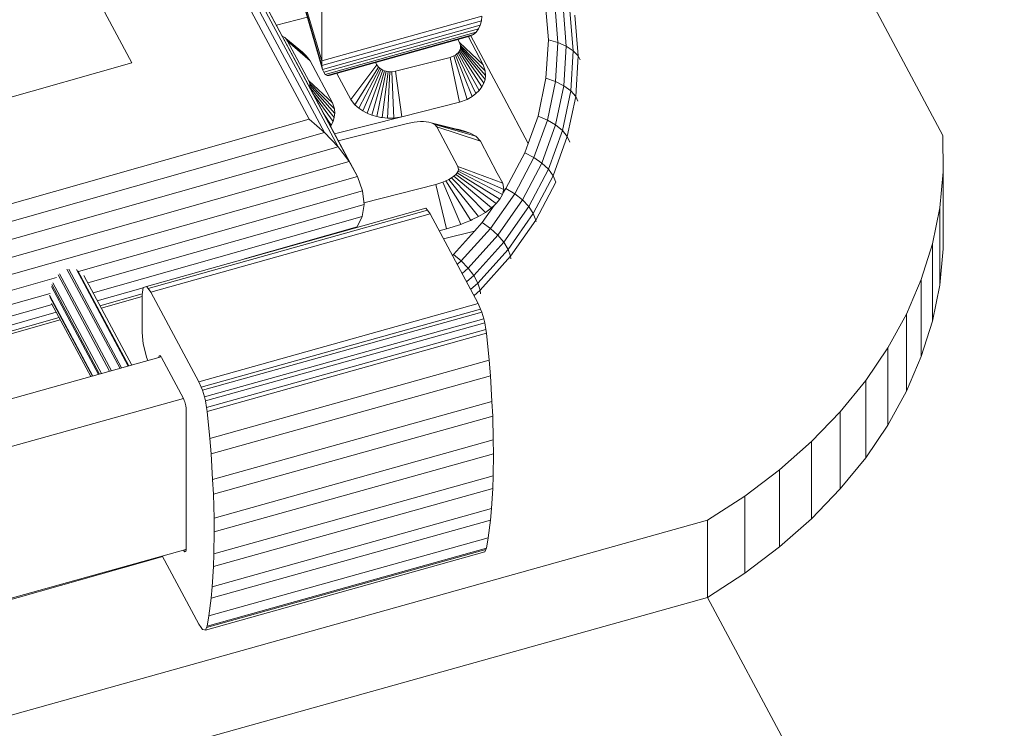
# Model space of a CAD drawing. Header units: millimetres. Extents: x -2220 to 52371, y -4077 to 6953.
# Tile 240 of 256: x 37716 to 37812, y 2175 to 2245. Entities that reach past the tile are written whole.
import ezdxf

# ---------------------------------------------------------------- set-up
doc = ezdxf.new("R2010")
doc.units = ezdxf.units.MM
doc.header["$MEASUREMENT"] = 0
doc.layers.add('Nuevo_09_EI_Mobiliari general', color=7, linetype='Continuous')
doc.layers.add('Nuevo_09_EI_Mobiliari general_Pluma_Nº__61', color=7, linetype='Continuous', lineweight=5, true_color=0x6a6a6a)

# ---------------------------------------------------------------- blocks, each defined once
blk = doc.blocks.new('Elem Sección_207_2', base_point=(42615.737, 4689.647))
at = {"layer": 'Nuevo_09_EI_Mobiliari general_Pluma_Nº__61', "color": 251, "linetype": 'Continuous', "lineweight": 5, "true_color": 0x6a6a6a}
for p, q in [((37574.261, 2553.39), (37745.451, 2233.632)), ((37574.736, 2553.587), (37746.78, 2232.233)), ((37575.123, 2553.434), (37747.864, 2230.778)), ((37573.714, 2552.848), (37743.92, 2234.928)), ((37575.408, 2552.935), (37748.665, 2229.317)), ((37726.516, 2240.455), (37566.032, 2540.216)), ((37806.173, 2233.352), (37786.73, 2269.668)), ((37745.165, 2240.669), (37738.511, 2263.381)), ((37745.187, 2240.211), (37738.542, 2262.891)), ((37745.252, 2239.831), (37738.636, 2262.415)), ((37745.165, 2240.669), (37745.165, 2248.241)), ((37767.427, 2242.714), (37767.113, 2246.481)), ((37768.046, 2246.305), (37768.366, 2242.467)), ((37768.867, 2246.011), (37769.191, 2242.112)), ((37769.535, 2245.616), (37769.865, 2241.664)), ((37740.712, 2244.172), (37743.755, 2244.942)), ((37760.879, 2245.061), (37745.165, 2240.669)), ((37760.845, 2244.587), (37745.187, 2240.211)), ((37760.845, 2244.587), (37760.744, 2244.161)), ((37760.879, 2245.061), (37760.845, 2244.587)), ((37770.025, 2245.134), (37770.357, 2241.144)), ((37740.712, 2244.172), (37740.711, 2244.172)), ((37760.744, 2244.161), (37745.252, 2239.831)), ((37760.578, 2243.792), (37745.36, 2239.539)), ((37760.578, 2243.792), (37760.349, 2243.485)), ((37760.744, 2244.161), (37760.578, 2243.792)), ((37741.399, 2243.033), (37741.291, 2243.09)), ((37741.532, 2242.943), (37741.399, 2243.033)), ((37741.648, 2242.842), (37741.532, 2242.943)), ((37743.264, 2241.51), (37741.648, 2242.847)), ((37743.654, 2241.168), (37741.648, 2242.842)), ((37741.82, 2242.612), (37741.648, 2242.842)), ((37744.03, 2240.665), (37741.82, 2242.612)), ((37743.891, 2238.719), (37741.82, 2242.612)), ((37760.349, 2243.485), (37745.507, 2239.337)), ((37760.062, 2243.245), (37745.692, 2239.229)), ((37759.721, 2243.077), (37745.912, 2239.218)), ((37758.702, 2242.466), (37758.55, 2242.75)), ((37761.035, 2240.288), (37759.573, 2243.036)), ((37759.574, 2243.036), (37759.574, 2243.036)), ((37760.062, 2243.245), (37759.721, 2243.077)), ((37759.821, 2243.126), (37763.053, 2237.054)), ((37760.349, 2243.485), (37760.062, 2243.245)), ((37767.193, 2238.955), (37767.427, 2242.714)), ((37767.427, 2242.714), (37768.366, 2242.467)), ((37758.67, 2241.592), (37758.742, 2241.73)), ((37758.799, 2242.173), (37758.702, 2242.466)), ((37761.035, 2240.288), (37758.702, 2242.466)), ((37758.742, 2241.73), (37758.788, 2241.875)), ((37761.085, 2238.468), (37758.742, 2241.73)), ((37758.788, 2241.875), (37758.808, 2242.024)), ((37761.207, 2238.85), (37758.788, 2241.875)), ((37761.233, 2239.697), (37758.799, 2242.173)), ((37758.808, 2242.024), (37758.799, 2242.173)), ((37761.258, 2239.242), (37758.808, 2242.024)), ((37768.366, 2242.467), (37768.128, 2238.638)), ((37768.366, 2242.467), (37769.191, 2242.112)), ((37769.191, 2242.112), (37768.949, 2238.22)), ((37769.191, 2242.112), (37769.865, 2241.664)), ((37769.865, 2241.664), (37769.619, 2237.721)), ((37769.865, 2241.664), (37770.357, 2241.144)), ((37743.152, 2241.587), (37743.15, 2241.588)), ((37743.264, 2241.51), (37743.152, 2241.586)), ((37743.264, 2241.51), (37743.264, 2241.511)), ((37743.654, 2241.168), (37743.264, 2241.51)), ((37743.654, 2241.168), (37743.654, 2241.168)), ((37743.654, 2241.168), (37743.654, 2241.168)), ((37744.03, 2240.665), (37743.654, 2241.168)), ((37757.779, 2241.008), (37752.418, 2239.651)), ((37758.147, 2241.143), (37757.779, 2241.008)), ((37758.707, 2236.609), (37757.779, 2241.008)), ((37758.308, 2241.234), (37758.147, 2241.143)), ((37759.452, 2236.882), (37758.147, 2241.143)), ((37758.45, 2241.341), (37758.308, 2241.234)), ((37759.943, 2237.162), (37758.308, 2241.234)), ((37758.571, 2241.461), (37758.45, 2241.341)), ((37760.317, 2237.444), (37758.45, 2241.341)), ((37758.571, 2241.461), (37758.67, 2241.592)), ((37760.637, 2237.76), (37758.571, 2241.461)), ((37760.894, 2238.103), (37758.67, 2241.592)), ((37770.357, 2241.144), (37770.109, 2237.162)), ((37770.357, 2241.144), (37770.549, 2240.765)), ((37470.16, 2167.858), (37726.516, 2240.455)), ((37746.224, 2236.542), (37744.03, 2240.665)), ((37744.031, 2240.665), (37744.031, 2240.665)), ((37745.187, 2240.211), (37745.165, 2240.669)), ((37745.252, 2239.831), (37745.187, 2240.211)), ((37745.36, 2239.539), (37745.252, 2239.831)), ((37750.578, 2240.274), (37748.03, 2236.862)), ((37750.755, 2240.037), (37748.411, 2236.352)), ((37750.874, 2239.932), (37748.805, 2236.006)), ((37751.011, 2239.839), (37749.193, 2235.743)), ((37751.164, 2239.759), (37749.626, 2235.516)), ((37750.463, 2240.49), (37750.578, 2240.274)), ((37750.755, 2240.037), (37750.578, 2240.274)), ((37750.874, 2239.932), (37750.755, 2240.037)), ((37751.011, 2239.839), (37750.874, 2239.932)), ((37751.164, 2239.759), (37751.011, 2239.839)), ((37751.329, 2239.694), (37751.164, 2239.759)), ((37761.234, 2239.697), (37761.035, 2240.289)), ((37745.507, 2239.337), (37745.36, 2239.539)), ((37745.692, 2239.229), (37745.507, 2239.337)), ((37745.912, 2239.218), (37745.692, 2239.229)), ((37746.664, 2239.428), (37748.03, 2236.862)), ((37751.329, 2239.694), (37750.094, 2235.33)), ((37751.503, 2239.644), (37750.59, 2235.19)), ((37751.685, 2239.612), (37751.106, 2235.096)), ((37751.503, 2239.644), (37751.329, 2239.694)), ((37751.685, 2239.612), (37751.503, 2239.644)), ((37751.871, 2239.596), (37751.633, 2235.05)), ((37751.871, 2239.596), (37751.685, 2239.612)), ((37752.056, 2239.597), (37751.871, 2239.596)), ((37752.418, 2239.651), (37752.056, 2239.597)), ((37752.247, 2235.054), (37752.056, 2239.597)), ((37753.026, 2235.172), (37752.418, 2239.651)), ((37761.086, 2238.468), (37761.207, 2238.85)), ((37761.207, 2238.85), (37761.259, 2239.241)), ((37761.207, 2238.85), (37761.207, 2238.85)), ((37761.233, 2239.697), (37761.233, 2239.697)), ((37761.259, 2239.241), (37761.234, 2239.697)), ((37761.258, 2239.241), (37761.258, 2239.242)), ((37766.415, 2235.245), (37767.193, 2238.955)), ((37767.193, 2238.955), (37768.128, 2238.638)), ((37746.224, 2236.542), (37743.891, 2238.719)), ((37743.989, 2238.427), (37743.891, 2238.719)), ((37743.978, 2238.129), (37743.997, 2238.277)), ((37746.397, 2235.103), (37743.978, 2238.129)), ((37746.422, 2235.95), (37743.989, 2238.427)), ((37743.997, 2238.277), (37743.989, 2238.427)), ((37746.448, 2235.495), (37743.997, 2238.277)), ((37760.637, 2237.759), (37760.894, 2238.102)), ((37760.894, 2238.102), (37761.086, 2238.468)), ((37760.894, 2238.102), (37760.894, 2238.103)), ((37761.085, 2238.468), (37761.085, 2238.468)), ((37768.128, 2238.638), (37767.335, 2234.859)), ((37768.128, 2238.638), (37768.949, 2238.22)), ((37768.949, 2238.22), (37768.143, 2234.379)), ((37768.949, 2238.22), (37769.619, 2237.721)), ((37746.275, 2234.722), (37744.298, 2237.473)), ((37748.029, 2236.862), (37748.03, 2236.861)), ((37748.03, 2236.862), (37748.199, 2236.636)), ((37758.707, 2236.608), (37759.452, 2236.881)), ((37759.452, 2236.881), (37759.943, 2237.163)), ((37759.452, 2236.882), (37759.452, 2236.882)), ((37759.943, 2237.163), (37760.318, 2237.444)), ((37759.943, 2237.162), (37759.943, 2237.163)), ((37760.317, 2237.444), (37760.318, 2237.445)), ((37760.318, 2237.444), (37760.637, 2237.759)), ((37763.053, 2237.054), (37765.442, 2232.565)), ((37769.619, 2237.721), (37768.803, 2233.829)), ((37770.109, 2237.162), (37769.285, 2233.232)), ((37769.619, 2237.721), (37770.109, 2237.162)), ((37770.109, 2237.162), (37770.332, 2236.704)), ((37746.422, 2235.95), (37746.224, 2236.542)), ((37746.226, 2236.542), (37746.226, 2236.542)), ((37746.448, 2235.495), (37746.422, 2235.95)), ((37746.423, 2235.95), (37746.423, 2235.95)), ((37748.199, 2236.636), (37748.411, 2236.352)), ((37748.411, 2236.352), (37748.805, 2236.006)), ((37748.412, 2236.352), (37748.412, 2236.352)), ((37748.805, 2236.007), (37748.806, 2236.006)), ((37748.805, 2236.006), (37749.193, 2235.743)), ((37753.027, 2235.171), (37758.707, 2236.608)), ((37758.707, 2236.609), (37758.707, 2236.609)), ((37462.477, 2155.227), (37743.92, 2234.928)), ((37743.92, 2234.928), (37745.451, 2233.632)), ((37746.083, 2234.356), (37745.356, 2235.498)), ((37746.275, 2234.722), (37746.33, 2234.892)), ((37746.33, 2234.892), (37746.397, 2235.103)), ((37746.397, 2235.103), (37746.436, 2235.401)), ((37746.397, 2235.103), (37746.397, 2235.103)), ((37746.425, 2233.501), (37753.027, 2235.171)), ((37746.436, 2235.401), (37746.448, 2235.495)), ((37746.448, 2235.495), (37746.448, 2235.495)), ((37749.193, 2235.743), (37749.194, 2235.742)), ((37749.193, 2235.743), (37749.485, 2235.59)), ((37749.485, 2235.59), (37749.626, 2235.516)), ((37749.625, 2235.516), (37749.626, 2235.516)), ((37749.626, 2235.516), (37749.753, 2235.466)), ((37749.753, 2235.466), (37750.094, 2235.33)), ((37750.094, 2235.331), (37750.094, 2235.331)), ((37750.094, 2235.33), (37750.59, 2235.19)), ((37750.59, 2235.19), (37750.59, 2235.19)), ((37750.59, 2235.19), (37750.986, 2235.118)), ((37750.986, 2235.118), (37751.106, 2235.096)), ((37751.106, 2235.096), (37751.633, 2235.05)), ((37751.106, 2235.095), (37751.107, 2235.095)), ((37751.633, 2235.05), (37751.852, 2235.052)), ((37751.633, 2235.05), (37751.633, 2235.05)), ((37751.633, 2235.05), (37751.633, 2235.05)), ((37751.852, 2235.052), (37752.248, 2235.055)), ((37752.247, 2235.054), (37752.248, 2235.054)), ((37752.248, 2235.055), (37752.416, 2235.08)), ((37752.416, 2235.08), (37753.027, 2235.171)), ((37765.442, 2232.564), (37766.415, 2235.245)), ((37766.415, 2235.245), (37767.335, 2234.859)), ((37746.015, 2234.265), (37746.083, 2234.356)), ((37746.016, 2234.265), (37746.016, 2234.265)), ((37746.083, 2234.356), (37746.275, 2234.722)), ((37746.085, 2234.356), (37746.085, 2234.356)), ((37746.275, 2234.722), (37746.275, 2234.722)), ((37753.599, 2234.531), (37746.795, 2232.81)), ((37754.232, 2234.655), (37753.599, 2234.531)), ((37754.548, 2234.691), (37754.232, 2234.655)), ((37754.856, 2234.708), (37754.548, 2234.691)), ((37755.15, 2234.706), (37754.856, 2234.708)), ((37755.427, 2234.685), (37755.15, 2234.706)), ((37755.681, 2234.645), (37755.427, 2234.685)), ((37755.908, 2234.587), (37755.681, 2234.645)), ((37759.176, 2233.778), (37755.908, 2234.587)), ((37756.103, 2234.513), (37755.908, 2234.587)), ((37759.743, 2233.563), (37756.103, 2234.513)), ((37756.265, 2234.424), (37756.103, 2234.513)), ((37760.287, 2233.26), (37756.265, 2234.424)), ((37756.474, 2234.204), (37756.265, 2234.424)), ((37760.745, 2232.778), (37756.474, 2234.204)), ((37758.546, 2230.31), (37756.474, 2234.204)), ((37758.519, 2233.944), (37759.176, 2233.778)), ((37767.335, 2234.859), (37765.996, 2231.169)), ((37768.143, 2234.379), (37766.782, 2230.63)), ((37767.335, 2234.859), (37768.143, 2234.379)), ((37768.143, 2234.379), (37768.803, 2233.829)), ((37745.451, 2233.632), (37463.275, 2153.723)), ((37745.451, 2233.632), (37746.78, 2232.233)), ((37746.425, 2233.502), (37746.424, 2233.501)), ((37759.177, 2233.778), (37759.176, 2233.779)), ((37759.176, 2233.778), (37759.743, 2233.563)), ((37759.744, 2233.563), (37759.743, 2233.563)), ((37759.743, 2233.563), (37760.287, 2233.26)), ((37760.288, 2233.26), (37760.287, 2233.26)), ((37760.287, 2233.26), (37760.745, 2232.778)), ((37768.803, 2233.829), (37767.424, 2230.029)), ((37769.285, 2233.232), (37767.893, 2229.395)), ((37768.803, 2233.829), (37769.285, 2233.232)), ((37769.285, 2233.232), (37769.539, 2232.678)), ((37806.212, 2229.785), (37806.173, 2233.352)), ((37746.78, 2232.233), (37464.102, 2152.181)), ((37746.78, 2232.233), (37747.864, 2230.778)), ((37760.745, 2232.778), (37762.409, 2229.652)), ((37760.746, 2232.778), (37760.746, 2232.778)), ((37765.443, 2232.564), (37765.101, 2231.623)), ((37765.442, 2232.565), (37765.443, 2232.564)), ((37765.442, 2232.564), (37765.442, 2232.564)), ((37765.101, 2231.623), (37763.265, 2228.128)), ((37765.996, 2231.169), (37764.125, 2227.609)), ((37765.101, 2231.623), (37765.101, 2231.623)), ((37765.101, 2231.623), (37765.996, 2231.169)), ((37765.996, 2231.169), (37766.782, 2230.63)), ((37747.864, 2230.778), (37464.921, 2150.651)), ((37747.864, 2230.778), (37748.665, 2229.317)), ((37762.94, 2228.654), (37758.546, 2230.31)), ((37758.601, 2230.007), (37758.546, 2230.31)), ((37766.782, 2230.63), (37764.88, 2227.012)), ((37766.782, 2230.63), (37767.424, 2230.029)), ((37748.665, 2229.317), (37465.707, 2149.186)), ((37748.665, 2229.317), (37749.156, 2227.898)), ((37757.663, 2229.027), (37757.922, 2229.181)), ((37757.922, 2229.181), (37758.144, 2229.343)), ((37761.243, 2225.797), (37757.922, 2229.181)), ((37758.144, 2229.343), (37758.325, 2229.509)), ((37761.828, 2226.223), (37758.144, 2229.343)), ((37758.325, 2229.509), (37758.463, 2229.677)), ((37762.307, 2226.661), (37758.325, 2229.509)), ((37758.463, 2229.677), (37758.556, 2229.844)), ((37762.67, 2227.104), (37758.463, 2229.677)), ((37758.556, 2229.844), (37758.601, 2230.007)), ((37762.913, 2227.545), (37758.556, 2229.844)), ((37763.051, 2228.041), (37758.601, 2230.007)), ((37762.409, 2229.652), (37762.94, 2228.654)), ((37767.424, 2230.029), (37765.498, 2226.364)), ((37767.893, 2229.395), (37765.948, 2225.693)), ((37767.424, 2230.029), (37767.893, 2229.395)), ((37767.893, 2229.395), (37768.167, 2228.756)), ((37805.871, 2226.226), (37806.212, 2229.785)), ((37806.212, 2229.785), (37806.212, 2222.213)), ((37756.359, 2228.532), (37749.299, 2226.746)), ((37756.359, 2228.532), (37757.054, 2228.75)), ((37757.422, 2224.168), (37756.359, 2228.532)), ((37757.054, 2228.75), (37757.372, 2228.882)), ((37758.829, 2224.608), (37757.054, 2228.75)), ((37757.372, 2228.882), (37757.663, 2229.027)), ((37759.797, 2225.01), (37757.372, 2228.882)), ((37760.562, 2225.39), (37757.663, 2229.027)), ((37762.94, 2228.654), (37762.94, 2228.654)), ((37763.051, 2228.041), (37762.94, 2228.654)), ((37762.954, 2227.687), (37763.264, 2228.129)), ((37763.264, 2228.129), (37764.125, 2227.609)), ((37768.167, 2228.756), (37766.21, 2225.031)), ((37749.156, 2227.898), (37721.286, 2220.006)), ((37749.156, 2227.898), (37749.32, 2226.57)), ((37764.125, 2227.609), (37761.742, 2224.217)), ((37762.67, 2227.104), (37762.913, 2227.545)), ((37762.913, 2227.545), (37762.952, 2227.684)), ((37762.952, 2227.684), (37763.036, 2227.986)), ((37762.955, 2227.687), (37762.953, 2227.684)), ((37763.036, 2227.986), (37763.051, 2228.041)), ((37763.051, 2228.041), (37763.051, 2228.041)), ((37764.125, 2227.609), (37764.88, 2227.012)), ((37749.32, 2226.57), (37722.179, 2218.884)), ((37727.952, 2218.531), (37755.385, 2226.198)), ((37749.32, 2226.57), (37749.153, 2225.377)), ((37755.385, 2226.198), (37755.544, 2225.995)), ((37762.101, 2226.472), (37760.925, 2224.798)), ((37761.243, 2225.797), (37761.828, 2226.223)), ((37761.828, 2226.223), (37762.102, 2226.474)), ((37761.828, 2226.222), (37761.829, 2226.223)), ((37762.102, 2226.474), (37762.307, 2226.661)), ((37762.307, 2226.661), (37762.67, 2227.104)), ((37764.88, 2227.012), (37762.459, 2223.564)), ((37765.498, 2226.364), (37763.045, 2222.87)), ((37764.88, 2227.012), (37765.498, 2226.364)), ((37765.498, 2226.364), (37765.948, 2225.693)), ((37805.15, 2222.697), (37805.871, 2226.226)), ((37805.871, 2226.226), (37805.871, 2218.655)), ((37749.153, 2225.377), (37722.712, 2217.889)), ((37728.111, 2218.328), (37755.544, 2225.995)), ((37728.385, 2217.975), (37755.819, 2225.642)), ((37749.153, 2225.377), (37748.66, 2224.36)), ((37755.544, 2225.995), (37755.819, 2225.642)), ((37755.819, 2225.642), (37760.529, 2216.843)), ((37759.949, 2225.085), (37760.562, 2225.39)), ((37760.562, 2225.39), (37761.243, 2225.797)), ((37760.562, 2225.39), (37760.563, 2225.39)), ((37761.243, 2225.797), (37761.243, 2225.797)), ((37765.948, 2225.693), (37763.47, 2222.166)), ((37765.948, 2225.693), (37766.21, 2225.031)), ((37748.66, 2224.36), (37737.596, 2221.227)), ((37748.66, 2224.36), (37748.604, 2224.303)), ((37757.422, 2224.168), (37758.829, 2224.608)), ((37758.829, 2224.608), (37759.27, 2224.791)), ((37758.829, 2224.608), (37758.829, 2224.608)), ((37759.27, 2224.791), (37759.797, 2225.01)), ((37759.797, 2225.01), (37759.949, 2225.085)), ((37759.797, 2225.01), (37759.797, 2225.01)), ((37760.925, 2224.798), (37760.159, 2223.947)), ((37760.925, 2224.798), (37760.925, 2224.798)), ((37760.925, 2224.798), (37761.742, 2224.217)), ((37766.21, 2225.031), (37763.717, 2221.483)), ((37766.21, 2225.031), (37766.223, 2224.907)), ((37756.705, 2223.986), (37757.423, 2224.167)), ((37756.705, 2223.986), (37756.705, 2223.986)), ((37760.158, 2223.947), (37757.136, 2223.182)), ((37758.109, 2221.669), (37760.158, 2223.947)), ((37761.742, 2224.217), (37758.874, 2221.029)), ((37762.459, 2223.564), (37759.544, 2220.325)), ((37760.159, 2223.946), (37760.158, 2223.946)), ((37761.742, 2224.217), (37762.459, 2223.564)), ((37762.459, 2223.564), (37763.045, 2222.87)), ((37763.045, 2222.87), (37760.09, 2219.588)), ((37763.045, 2222.87), (37763.47, 2222.166)), ((37804.056, 2219.219), (37805.15, 2222.697)), ((37805.15, 2222.697), (37805.15, 2215.125)), ((37757.998, 2221.571), (37758.109, 2221.669)), ((37758.109, 2221.669), (37758.874, 2221.029)), ((37763.47, 2222.166), (37760.486, 2218.851)), ((37763.717, 2221.483), (37760.717, 2218.148)), ((37763.47, 2222.166), (37763.717, 2221.483)), ((37763.717, 2221.483), (37763.739, 2221.248)), ((37806.212, 2222.213), (37805.871, 2218.655)), ((37758.874, 2221.029), (37758.477, 2220.677)), ((37758.874, 2221.029), (37759.544, 2220.325)), ((37724.339, 2210.197), (37719.272, 2219.661)), ((37724.522, 2210.248), (37719.428, 2219.762)), ((37725.366, 2210.484), (37720.147, 2220.231)), ((37720.315, 2220.221), (37725.507, 2210.523)), ((37721.089, 2220.177), (37726.16, 2210.706)), ((37721.223, 2220.059), (37726.221, 2210.723)), ((37721.798, 2219.597), (37726.506, 2210.803)), ((37759.544, 2220.325), (37758.948, 2219.796)), ((37760.09, 2219.588), (37759.392, 2218.968)), ((37759.544, 2220.325), (37760.09, 2219.588)), ((37760.09, 2219.588), (37760.486, 2218.851)), ((37719.124, 2219.394), (37490.252, 2154.58)), ((37723.231, 2209.887), (37718.615, 2218.51)), ((37723.353, 2209.921), (37718.651, 2218.703)), ((37723.528, 2209.97), (37718.765, 2218.867)), ((37727.635, 2218.432), (37727.561, 2217.97)), ((37727.751, 2218.469), (37727.635, 2218.432)), ((37727.952, 2218.531), (37727.751, 2218.469)), ((37728.111, 2218.328), (37727.952, 2218.531)), ((37760.486, 2218.851), (37759.787, 2218.23)), ((37760.486, 2218.851), (37760.717, 2218.148)), ((37802.593, 2215.812), (37804.056, 2219.219)), ((37804.056, 2219.219), (37804.056, 2211.647)), ((37805.871, 2218.655), (37805.15, 2215.125)), ((37718.488, 2217.839), (37491.379, 2153.524)), ((37722.672, 2209.731), (37718.432, 2217.652)), ((37722.638, 2209.722), (37718.468, 2217.51)), ((37727.63, 2218.404), (37723.12, 2217.127)), ((37727.533, 2217.797), (37723.389, 2216.624)), ((37727.519, 2217.53), (37723.512, 2216.395)), ((37727.561, 2217.97), (37727.519, 2217.704)), ((37727.519, 2214.044), (37727.519, 2217.704)), ((37728.385, 2217.975), (37728.111, 2218.328)), ((37733.096, 2209.176), (37728.385, 2217.975)), ((37760.717, 2218.148), (37760.116, 2217.615)), ((37760.717, 2218.148), (37760.746, 2217.793)), ((37718.692, 2216.751), (37493.879, 2153.087)), ((37722.479, 2209.677), (37718.635, 2216.857)), ((37733.096, 2209.176), (37760.529, 2216.843)), ((37760.529, 2216.843), (37760.758, 2216.307)), ((37719.1, 2215.989), (37629.679, 2190.666)), ((37733.325, 2208.639), (37760.758, 2216.307)), ((37733.457, 2208.33), (37760.89, 2215.997)), ((37760.758, 2216.307), (37760.89, 2215.997)), ((37760.89, 2215.997), (37761.077, 2215.341)), ((37800.771, 2212.496), (37802.593, 2215.812)), ((37802.593, 2215.812), (37802.593, 2208.24)), ((37719.37, 2215.485), (37629.997, 2190.176)), ((37719.492, 2215.257), (37630.119, 2189.947)), ((37761.077, 2215.341), (37733.644, 2207.674)), ((37761.185, 2214.963), (37733.752, 2207.295)), ((37761.077, 2215.341), (37761.185, 2214.963)), ((37761.185, 2214.963), (37761.297, 2214.305)), ((37805.15, 2215.125), (37804.056, 2211.647)), ((37727.519, 2214.044), (37727.561, 2213.619)), ((37727.561, 2213.619), (37727.635, 2212.883)), ((37761.297, 2214.305), (37733.864, 2206.638)), ((37761.362, 2213.925), (37733.929, 2206.258)), ((37761.297, 2214.305), (37761.362, 2213.925)), ((37761.362, 2213.925), (37761.603, 2211.28)), ((37727.635, 2212.883), (37727.751, 2212.413)), ((37727.751, 2212.413), (37727.952, 2211.599)), ((37729.17, 2211.562), (37729.193, 2211.705)), ((37729.231, 2211.716), (37729.193, 2211.705)), ((37729.231, 2211.717), (37729.293, 2211.736)), ((37729.293, 2211.736), (37729.344, 2211.671)), ((37729.294, 2211.735), (37729.293, 2211.734)), ((37729.295, 2211.734), (37729.294, 2211.733)), ((37729.344, 2211.671), (37729.392, 2211.609)), ((37798.601, 2209.291), (37800.771, 2212.496)), ((37800.771, 2212.496), (37800.771, 2204.925)), ((37632.952, 2184.656), (37729.392, 2211.609)), ((37727.952, 2211.599), (37728.095, 2211.247)), ((37729.383, 2211.621), (37729.17, 2211.562)), ((37729.43, 2211.561), (37731.586, 2207.533)), ((37761.603, 2211.28), (37734.17, 2203.613)), ((37761.603, 2211.28), (37761.743, 2209.753)), ((37804.056, 2211.647), (37802.593, 2208.24)), ((37761.743, 2209.753), (37734.31, 2202.086)), ((37761.743, 2209.753), (37761.889, 2207.246)), ((37733.325, 2208.639), (37733.096, 2209.176)), ((37796.095, 2206.217), (37798.601, 2209.291)), ((37798.601, 2209.291), (37798.601, 2201.719)), ((37733.457, 2208.33), (37733.325, 2208.639)), ((37733.644, 2207.674), (37733.457, 2208.33)), ((37802.593, 2208.24), (37800.771, 2204.925)), ((37731.586, 2207.533), (37635, 2180.539)), ((37731.586, 2207.533), (37731.672, 2207.324)), ((37731.672, 2207.324), (37731.723, 2207.198)), ((37731.723, 2207.198), (37731.785, 2206.945)), ((37731.785, 2206.945), (37731.823, 2206.794)), ((37733.752, 2207.295), (37733.644, 2207.674)), ((37733.864, 2206.638), (37733.752, 2207.295)), ((37761.889, 2207.246), (37734.455, 2199.579)), ((37761.889, 2207.246), (37761.973, 2205.8)), ((37731.823, 2206.794), (37731.846, 2206.565)), ((37731.846, 2206.565), (37731.859, 2206.428)), ((37731.859, 2192.74), (37731.859, 2206.428)), ((37733.929, 2206.258), (37733.864, 2206.638)), ((37734.17, 2203.613), (37733.929, 2206.258)), ((37793.269, 2203.291), (37796.095, 2206.217)), ((37796.095, 2206.217), (37796.095, 2198.645)), ((37761.973, 2205.8), (37734.54, 2198.133)), ((37761.973, 2205.8), (37762.021, 2203.454)), ((37800.771, 2204.925), (37798.601, 2201.719)), ((37734.31, 2202.086), (37734.17, 2203.613)), ((37762.021, 2203.454), (37734.588, 2195.787)), ((37762.021, 2203.454), (37762.05, 2202.1)), ((37790.139, 2200.532), (37793.269, 2203.291)), ((37793.269, 2203.291), (37793.269, 2195.72)), ((37734.455, 2199.579), (37734.31, 2202.086)), ((37762.05, 2202.1), (37734.616, 2194.433)), ((37762.05, 2202.1), (37762.001, 2199.937)), ((37798.601, 2201.719), (37796.095, 2198.645)), ((37786.723, 2197.955), (37790.139, 2200.532)), ((37790.139, 2200.532), (37790.139, 2192.96)), ((37734.54, 2198.133), (37734.455, 2199.579)), ((37762.001, 2199.937), (37734.568, 2192.27)), ((37762.001, 2199.937), (37761.973, 2198.689)), ((37761.973, 2198.689), (37734.54, 2191.022)), ((37734.588, 2195.787), (37734.54, 2198.133)), ((37761.973, 2198.689), (37761.827, 2196.727)), ((37796.095, 2198.645), (37793.269, 2195.72)), ((37783.044, 2195.576), (37786.723, 2197.955)), ((37786.723, 2197.955), (37786.723, 2190.383)), ((37761.827, 2196.727), (37734.394, 2189.059)), ((37761.743, 2195.595), (37761.827, 2196.727)), ((37695.051, 2170.983), (37783.044, 2195.576)), ((37761.743, 2195.595), (37734.31, 2187.928)), ((37734.616, 2194.433), (37734.588, 2195.787)), ((37761.501, 2193.851), (37761.743, 2195.595)), ((37783.044, 2195.576), (37783.044, 2188.004)), ((37793.269, 2195.72), (37790.139, 2192.96)), ((37734.568, 2192.27), (37734.616, 2194.433)), ((37761.501, 2193.851), (37734.068, 2186.184)), ((37761.362, 2192.845), (37761.501, 2193.851)), ((37731.586, 2192.654), (37636.066, 2165.958)), ((37731.858, 2192.73), (37731.586, 2192.654)), ((37731.586, 2192.654), (37731.672, 2192.544)), ((37731.672, 2192.544), (37731.835, 2192.59)), ((37731.672, 2192.544), (37731.723, 2192.479)), ((37731.723, 2192.479), (37731.785, 2192.499)), ((37731.823, 2192.511), (37731.846, 2192.654)), ((37731.846, 2192.654), (37731.859, 2192.74)), ((37761.185, 2192.467), (37733.752, 2184.8)), ((37761.297, 2192.707), (37733.864, 2185.04)), ((37761.362, 2192.845), (37733.929, 2185.178)), ((37761.185, 2192.467), (37761.297, 2192.707)), ((37761.297, 2192.707), (37761.362, 2192.845)), ((37790.139, 2192.96), (37786.723, 2190.383)), ((37729.545, 2192.004), (37636.056, 2165.529)), ((37733.096, 2185.37), (37729.508, 2192.073)), ((37734.568, 2192.27), (37734.54, 2191.022)), ((37734.54, 2191.022), (37734.394, 2189.059)), ((37786.723, 2190.383), (37783.044, 2188.004)), ((37734.394, 2189.059), (37734.31, 2187.928)), ((37695.051, 2163.412), (37783.044, 2188.004)), ((37734.31, 2187.928), (37734.068, 2186.184)), ((37783.044, 2188.004), (37812.208, 2133.53)), ((37734.068, 2186.184), (37733.929, 2185.178)), ((37733.325, 2185.051), (37733.096, 2185.37)), ((37733.457, 2184.868), (37733.325, 2185.051)), ((37733.644, 2184.825), (37733.457, 2184.868)), ((37733.752, 2184.8), (37733.644, 2184.825)), ((37733.864, 2185.04), (37733.752, 2184.8)), ((37733.929, 2185.178), (37733.864, 2185.04))]:
    blk.add_line(p, q, dxfattribs=at)

msp = doc.modelspace()

# ---------------------------------------------------------------- block references
at = {"layer": 'Nuevo_09_EI_Mobiliari general', "lineweight": 0}
msp.add_blockref('Elem Sección_207_2', (42615.737, 4689.647), dxfattribs=at)

doc.saveas('drawing.dxf')
